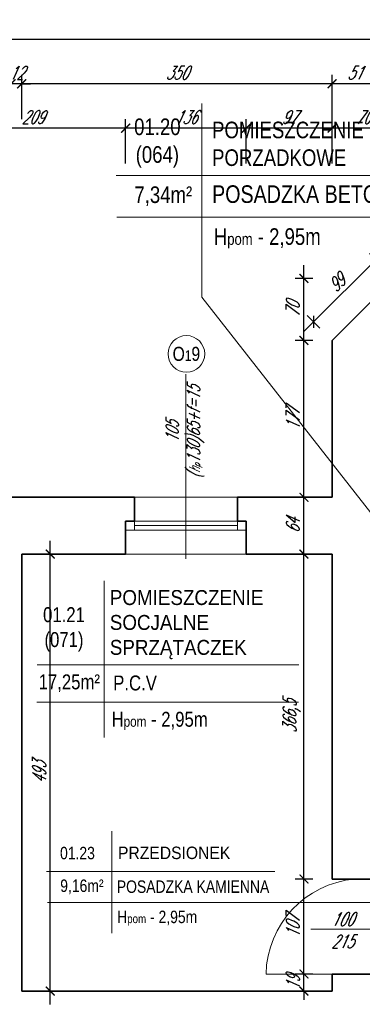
# Model space of a CAD drawing. Header units: millimetres. Extents: x 402 to 79005, y -7782 to 89952.
# Tile 211 of 256: x 24204 to 24590, y 36722 to 37833. Entities that reach past the tile are written whole.
import ezdxf

# ---------------------------------------------------------------- set-up
doc = ezdxf.new("R2010")
doc.units = ezdxf.units.MM
doc.header["$LTSCALE"] = 10
doc.layers.get('0').update_dxf_attribs({"lineweight": 0})
doc.layers.get('Defpoints').update_dxf_attribs({"color": 253})
for name, color, linetype, lineweight in [('01 parter - ściany', 253, 'Continuous', 35), ('03-01_okna', 253, 'Continuous', 15), ('03_drzwi', 253, 'Continuous', 15), ('04-1_widok', 253, 'Continuous', 5), ('05-01_wymiary', 253, 'Continuous', 5), ('05-03_opis', 253, 'Continuous', 5)]:
    doc.layers.add(name, color=color, linetype=linetype, lineweight=lineweight)
doc.styles.add('ariel', font='ARIAL.TTF', dxfattribs={"width": 0.8})
doc.styles.add('ariel_wym', font='simplex.shx', dxfattribs={"width": 0.65, "oblique": 25})
doc.dimstyles.new('ariel 50', dxfattribs={"dimtxt": 15, "dimasz": 10, "dimexe": 10, "dimexo": 0, "dimgap": 5, "dimtad": 1, "dimdec": 1, "dimrnd": 0.5, "dimtxsty": 'ariel_wym', "dimblk": 'ARCHTICK', "dimcen": 2.5, "dimdle": 15, "dimazin": 0, "dimtfac": 1, "dimtdec": 1, "dimtix": 1, "dimtmove": 0, "dimatfit": 3, "dimldrblk": 'DOT', "dimfxl": 0, "dimarcsym": 0})
doc.dimstyles.new('ariel 50 wnętrze', dxfattribs={"dimtxt": 15, "dimasz": 10, "dimexe": 10, "dimexo": 0, "dimgap": 5, "dimtad": 1, "dimdec": 1, "dimrnd": 0.5, "dimtxsty": 'ariel_wym', "dimblk": 'ARCHTICK', "dimcen": 2.5, "dimdle": 15, "dimazin": 0, "dimtfac": 1, "dimtdec": 1, "dimtix": 1, "dimtmove": 0, "dimatfit": 3, "dimldrblk": 'DOT', "dimfxl": 0, "dimarcsym": 0})

# ---------------------------------------------------------------- blocks, each defined once
blk = doc.blocks.new('_ArchTick')
at = {"color": 0, "linetype": 'ByBlock', "const_width": 0.15}
blk.add_lwpolyline([(-0.5, -0.5), (0.5, 0.5)], dxfattribs=at)
blk = doc.blocks.new('*D170')
at = {"layer": '05-01_wymiary', "color": 0, "lineweight": -2}
for p, q in [((24556.2, 37670.5), (24556.2, 37720.5)), ((24626.3, 37670.5), (24626.3, 37720.5)), ((24641.3, 37710.5), (24541.2, 37710.5))]:
    blk.add_line(p, q, dxfattribs=at)
at = {"layer": 'Defpoints', "color": 0}
for p in [(24556.2, 37710.5), (24626.3, 37541), (24556.2, 37471)]:
    blk.add_point(p, dxfattribs=at)
at = {"layer": '05-01_wymiary', "color": 0, "lineweight": -2, "xscale": 10, "yscale": 10, "zscale": 10, "rotation": 180}
blk.add_blockref('_ArchTick', (24556.2, 37710.5), dxfattribs=at)
at = {"layer": '05-01_wymiary', "color": 0, "lineweight": -2, "xscale": 10, "yscale": 10, "zscale": 10}
blk.add_blockref('_ArchTick', (24626.3, 37710.5), dxfattribs=at)
at = {"layer": '05-01_wymiary', "color": 0, "insert": (24591.2, 37723), "char_height": 15, "attachment_point": 5, "style": 'ariel_wym'}
blk.add_mtext('70', dxfattribs=at)
blk = doc.blocks.new('_Dot')
at = {"color": 0, "linetype": 'ByBlock', "lineweight": -2}
blk.add_line((-0.5, 0), (-1, 0), dxfattribs=at)
at = {"color": 0, "linetype": 'ByBlock', "const_width": 0.5}
blk.add_lwpolyline([(-0.25, 0, 1), (0.25, 0, 1)], format="xyb", close=True, dxfattribs=at)
blk = doc.blocks.new('*D171')
at = {"layer": '05-01_wymiary', "color": 0, "lineweight": -2}
for p, q in [((24459.4, 37670.5), (24459.4, 37720.5)), ((24556.2, 37670.5), (24556.2, 37720.5)), ((24571.2, 37710.5), (24444.4, 37710.5))]:
    blk.add_line(p, q, dxfattribs=at)
at = {"layer": 'Defpoints', "color": 0}
for p in [(24459.4, 37710.5), (24556.2, 37471), (24459.4, 37230)]:
    blk.add_point(p, dxfattribs=at)
at = {"layer": '05-01_wymiary', "color": 0, "lineweight": -2, "xscale": 10, "yscale": 10, "zscale": 10, "rotation": 180}
blk.add_blockref('_ArchTick', (24459.4, 37710.5), dxfattribs=at)
at = {"layer": '05-01_wymiary', "color": 0, "lineweight": -2, "xscale": 10, "yscale": 10, "zscale": 10}
blk.add_blockref('_ArchTick', (24556.2, 37710.5), dxfattribs=at)
at = {"layer": '05-01_wymiary', "color": 0, "insert": (24507.8, 37723), "char_height": 15, "attachment_point": 5, "style": 'ariel_wym'}
blk.add_mtext('97', dxfattribs=at)
blk = doc.blocks.new('*D172')
at = {"layer": '05-01_wymiary', "color": 0, "lineweight": -2}
for p, q in [((24323.4, 37670.5), (24323.4, 37720.5)), ((24459.4, 37670.5), (24459.4, 37720.5)), ((24474.4, 37710.5), (24308.4, 37710.5))]:
    blk.add_line(p, q, dxfattribs=at)
at = {"layer": 'Defpoints', "color": 0}
for p in [(24323.4, 37710.5), (24323.4, 37230), (24459.4, 37230)]:
    blk.add_point(p, dxfattribs=at)
at = {"layer": '05-01_wymiary', "color": 0, "lineweight": -2, "xscale": 10, "yscale": 10, "zscale": 10, "rotation": 180}
blk.add_blockref('_ArchTick', (24323.4, 37710.5), dxfattribs=at)
at = {"layer": '05-01_wymiary', "color": 0, "lineweight": -2, "xscale": 10, "yscale": 10, "zscale": 10}
blk.add_blockref('_ArchTick', (24459.4, 37710.5), dxfattribs=at)
at = {"layer": '05-01_wymiary', "color": 0, "insert": (24391.4, 37723), "char_height": 15, "attachment_point": 5, "style": 'ariel_wym'}
blk.add_mtext('136', dxfattribs=at)
blk = doc.blocks.new('*D173')
at = {"layer": '05-01_wymiary', "color": 0, "lineweight": -2}
for p, q in [((24114.2, 37670.5), (24114.2, 37720.5)), ((24323.4, 37670.5), (24323.4, 37720.5)), ((24338.4, 37710.5), (24099.2, 37710.5))]:
    blk.add_line(p, q, dxfattribs=at)
at = {"layer": 'Defpoints', "color": 0}
for p in [(24114.2, 37710.5), (24114.2, 37230), (24323.4, 37230)]:
    blk.add_point(p, dxfattribs=at)
at = {"layer": '05-01_wymiary', "color": 0, "lineweight": -2, "xscale": 10, "yscale": 10, "zscale": 10, "rotation": 180}
blk.add_blockref('_ArchTick', (24114.2, 37710.5), dxfattribs=at)
at = {"layer": '05-01_wymiary', "color": 0, "lineweight": -2, "xscale": 10, "yscale": 10, "zscale": 10}
blk.add_blockref('_ArchTick', (24323.4, 37710.5), dxfattribs=at)
at = {"layer": '05-01_wymiary', "color": 0, "insert": (24218.8, 37723), "char_height": 15, "attachment_point": 5, "style": 'ariel_wym'}
blk.add_mtext('209', dxfattribs=at)
blk = doc.blocks.new('*D182')
at = {"layer": '05-01_wymiary', "color": 0, "lineweight": -2}
for p, q in [((24556.2, 37720.5), (24556.2, 37770.5)), ((24607.2, 37720.5), (24607.2, 37770.5)), ((24622.2, 37760.5), (24541.2, 37760.5))]:
    blk.add_line(p, q, dxfattribs=at)
at = {"layer": 'Defpoints', "color": 0}
for p in [(24556.2, 37760.5), (24607.2, 37358), (24556.2, 37294)]:
    blk.add_point(p, dxfattribs=at)
at = {"layer": '05-01_wymiary', "color": 0, "lineweight": -2, "xscale": 10, "yscale": 10, "zscale": 10, "rotation": 180}
blk.add_blockref('_ArchTick', (24556.2, 37760.5), dxfattribs=at)
at = {"layer": '05-01_wymiary', "color": 0, "lineweight": -2, "xscale": 10, "yscale": 10, "zscale": 10}
blk.add_blockref('_ArchTick', (24607.2, 37760.5), dxfattribs=at)
at = {"layer": '05-01_wymiary', "color": 0, "insert": (24581.7, 37773), "char_height": 15, "attachment_point": 5, "style": 'ariel_wym'}
blk.add_mtext('51', dxfattribs=at)
blk = doc.blocks.new('*D183')
at = {"layer": '05-01_wymiary', "color": 0, "lineweight": -2}
for p, q in [((24206.2, 37720.5), (24206.2, 37770.5)), ((24556.2, 37720.5), (24556.2, 37770.5)), ((24571.2, 37760.5), (24191.2, 37760.5))]:
    blk.add_line(p, q, dxfattribs=at)
at = {"layer": 'Defpoints', "color": 0}
for p in [(24206.2, 37760.5), (24556.2, 37294), (24206.2, 37230)]:
    blk.add_point(p, dxfattribs=at)
at = {"layer": '05-01_wymiary', "color": 0, "lineweight": -2, "xscale": 10, "yscale": 10, "zscale": 10, "rotation": 180}
blk.add_blockref('_ArchTick', (24206.2, 37760.5), dxfattribs=at)
at = {"layer": '05-01_wymiary', "color": 0, "lineweight": -2, "xscale": 10, "yscale": 10, "zscale": 10}
blk.add_blockref('_ArchTick', (24556.2, 37760.5), dxfattribs=at)
at = {"layer": '05-01_wymiary', "color": 0, "insert": (24381.2, 37773), "char_height": 15, "attachment_point": 5, "style": 'ariel_wym'}
blk.add_mtext('350', dxfattribs=at)
blk = doc.blocks.new('*D184')
at = {"layer": '05-01_wymiary', "color": 0, "lineweight": -2}
for p, q in [((24194.2, 37720.5), (24194.2, 37770.5)), ((24206.2, 37720.5), (24206.2, 37770.5)), ((24194.2, 37760.5), (24184.2, 37760.5)), ((24206.2, 37760.5), (24194.2, 37760.5)), ((24206.2, 37760.5), (24216.2, 37760.5))]:
    blk.add_line(p, q, dxfattribs=at)
at = {"layer": 'Defpoints', "color": 0}
for p in [(24194.2, 37760.5), (24194.2, 37230), (24206.2, 37230)]:
    blk.add_point(p, dxfattribs=at)
at = {"layer": '05-01_wymiary', "color": 0, "lineweight": -2, "xscale": 10, "yscale": 10, "zscale": 10}
blk.add_blockref('_ArchTick', (24194.2, 37760.5), dxfattribs=at)
at = {"layer": '05-01_wymiary', "color": 0, "lineweight": -2, "xscale": 10, "yscale": 10, "zscale": 10, "rotation": 180}
blk.add_blockref('_ArchTick', (24206.2, 37760.5), dxfattribs=at)
at = {"layer": '05-01_wymiary', "color": 0, "insert": (24200.2, 37773), "char_height": 15, "attachment_point": 5, "style": 'ariel_wym'}
blk.add_mtext('12', dxfattribs=at)
blk = doc.blocks.new('*D185')
at = {"layer": '05-01_wymiary', "color": 0, "lineweight": -2}
for p, q in [((23893.7, 37720.5), (23893.7, 37770.5)), ((24194.2, 37720.5), (24194.2, 37770.5)), ((24209.2, 37760.5), (23878.7, 37760.5))]:
    blk.add_line(p, q, dxfattribs=at)
at = {"layer": 'Defpoints', "color": 0}
for p in [(23893.7, 37760.5), (23893.7, 37254.1), (24194.2, 37230)]:
    blk.add_point(p, dxfattribs=at)
at = {"layer": '05-01_wymiary', "color": 0, "lineweight": -2, "xscale": 10, "yscale": 10, "zscale": 10, "rotation": 180}
blk.add_blockref('_ArchTick', (23893.7, 37760.5), dxfattribs=at)
at = {"layer": '05-01_wymiary', "color": 0, "lineweight": -2, "xscale": 10, "yscale": 10, "zscale": 10}
blk.add_blockref('_ArchTick', (24194.2, 37760.5), dxfattribs=at)
at = {"layer": '05-01_wymiary', "color": 0, "insert": (24043.9, 37774.4), "char_height": 15, "attachment_point": 5, "style": 'ariel_wym'}
blk.add_mtext('300,5', dxfattribs=at)
blk = doc.blocks.new('*D186')
at = {"layer": '05-01_wymiary', "color": 0, "lineweight": -2}
for p, q in [((23893.7, 37770.5), (23893.7, 37820.5)), ((25992.7, 37770.5), (25992.7, 37820.5)), ((26007.7, 37810.5), (23878.7, 37810.5))]:
    blk.add_line(p, q, dxfattribs=at)
at = {"layer": 'Defpoints', "color": 0, "lineweight": 0}
for p in [(23893.7, 37810.5), (23893.7, 37254.1), (25992.7, 37219.1)]:
    blk.add_point(p, dxfattribs=at)
at = {"layer": '05-01_wymiary', "color": 0, "lineweight": -2, "xscale": 10, "yscale": 10, "zscale": 10, "rotation": 180}
blk.add_blockref('_ArchTick', (23893.7, 37810.5), dxfattribs=at)
at = {"layer": '05-01_wymiary', "color": 0, "lineweight": -2, "xscale": 10, "yscale": 10, "zscale": 10}
blk.add_blockref('_ArchTick', (25992.7, 37810.5), dxfattribs=at)
at = {"layer": '05-01_wymiary', "color": 0, "insert": (24943.2, 37823), "char_height": 15, "attachment_point": 5, "style": 'ariel_wym'}
blk.add_mtext('2099', dxfattribs=at)
blk = doc.blocks.new('*D831')
at = {"layer": '05-01_wymiary', "color": 0, "lineweight": -2}
for p, q in [((24524.5, 36756.2), (24524.5, 36766.2)), ((24534.5, 36756.2), (24514.5, 36756.2)), ((24524.5, 36737), (24524.5, 36756.2)), ((24534.5, 36737), (24514.5, 36737)), ((24524.5, 36737), (24524.5, 36727))]:
    blk.add_line(p, q, dxfattribs=at)
at = {"layer": 'Defpoints', "color": 0}
for p in [(24524.5, 36756.2), (24556.2, 36756.2), (24556.2, 36737)]:
    blk.add_point(p, dxfattribs=at)
at = {"layer": '05-01_wymiary', "color": 0, "lineweight": -2, "xscale": 10, "yscale": 10, "zscale": 10}
for p, rotation in [((24524.5, 36756.2), 270), ((24524.5, 36737), 90)]:
    blk.add_blockref('_ArchTick', p, dxfattribs=dict(at, rotation=rotation))
at = {"layer": '05-01_wymiary', "color": 0, "insert": (24512, 36746.6), "char_height": 15, "attachment_point": 5, "rotation": 90, "style": 'ariel_wym'}
blk.add_mtext('19', dxfattribs=at)
blk = doc.blocks.new('*D832')
at = {"layer": '05-01_wymiary', "color": 0, "lineweight": -2}
for p, q in [((24524.5, 36741.2), (24524.5, 36878.4)), ((24534.5, 36863.4), (24514.5, 36863.4)), ((24534.5, 36756.2), (24514.5, 36756.2))]:
    blk.add_line(p, q, dxfattribs=at)
at = {"layer": 'Defpoints', "color": 0}
for p in [(24524.5, 36863.4), (24556.2, 36863.4), (24556.2, 36756.2)]:
    blk.add_point(p, dxfattribs=at)
at = {"layer": '05-01_wymiary', "color": 0, "lineweight": -2, "xscale": 10, "yscale": 10, "zscale": 10}
for p, rotation in [((24524.5, 36863.4), 90), ((24524.5, 36756.2), 270)]:
    blk.add_blockref('_ArchTick', p, dxfattribs=dict(at, rotation=rotation))
at = {"layer": '05-01_wymiary', "color": 0, "insert": (24512, 36809.8), "char_height": 15, "attachment_point": 5, "rotation": 90, "style": 'ariel_wym'}
blk.add_mtext('107', dxfattribs=at)
blk = doc.blocks.new('*D833')
at = {"layer": '05-01_wymiary', "color": 0, "lineweight": -2}
for p, q in [((24524.5, 36848.4), (24524.5, 37245)), ((24534.5, 37230), (24514.5, 37230)), ((24534.5, 36863.4), (24514.5, 36863.4))]:
    blk.add_line(p, q, dxfattribs=at)
at = {"layer": 'Defpoints', "color": 0}
for p in [(24524.5, 37230), (24556.2, 37230), (24556.2, 36863.4)]:
    blk.add_point(p, dxfattribs=at)
at = {"layer": '05-01_wymiary', "color": 0, "lineweight": -2, "xscale": 10, "yscale": 10, "zscale": 10}
for p, rotation in [((24524.5, 37230), 90), ((24524.5, 36863.4), 270)]:
    blk.add_blockref('_ArchTick', p, dxfattribs=dict(at, rotation=rotation))
at = {"layer": '05-01_wymiary', "color": 0, "insert": (24510.6, 37046.7), "char_height": 15, "attachment_point": 5, "rotation": 90, "style": 'ariel_wym'}
blk.add_mtext('366,5', dxfattribs=at)
blk = doc.blocks.new('*D834')
at = {"layer": '05-01_wymiary', "color": 0, "lineweight": -2}
for p, q in [((24524.5, 37215), (24524.5, 37309)), ((24534.5, 37294), (24514.5, 37294)), ((24534.5, 37230), (24514.5, 37230))]:
    blk.add_line(p, q, dxfattribs=at)
at = {"layer": 'Defpoints', "color": 0}
for p in [(24524.5, 37294), (24556.2, 37294), (24556.2, 37230)]:
    blk.add_point(p, dxfattribs=at)
at = {"layer": '05-01_wymiary', "color": 0, "lineweight": -2, "xscale": 10, "yscale": 10, "zscale": 10}
for p, rotation in [((24524.5, 37294), 90), ((24524.5, 37230), 270)]:
    blk.add_blockref('_ArchTick', p, dxfattribs=dict(at, rotation=rotation))
at = {"layer": '05-01_wymiary', "color": 0, "insert": (24512, 37262), "char_height": 15, "attachment_point": 5, "rotation": 90, "style": 'ariel_wym'}
blk.add_mtext('64', dxfattribs=at)
blk = doc.blocks.new('*D835')
at = {"layer": '05-01_wymiary', "color": 0, "lineweight": -2}
for p, q in [((24524.5, 37279), (24524.5, 37486)), ((24534.5, 37471), (24514.5, 37471)), ((24534.5, 37294), (24514.5, 37294))]:
    blk.add_line(p, q, dxfattribs=at)
at = {"layer": 'Defpoints', "color": 0}
for p in [(24524.5, 37471), (24556.2, 37471), (24556.2, 37294)]:
    blk.add_point(p, dxfattribs=at)
at = {"layer": '05-01_wymiary', "color": 0, "lineweight": -2, "xscale": 10, "yscale": 10, "zscale": 10}
for p, rotation in [((24524.5, 37471), 90), ((24524.5, 37294), 270)]:
    blk.add_blockref('_ArchTick', p, dxfattribs=dict(at, rotation=rotation))
at = {"layer": '05-01_wymiary', "color": 0, "insert": (24512, 37382.5), "char_height": 15, "attachment_point": 5, "rotation": 90, "style": 'ariel_wym'}
blk.add_mtext('177', dxfattribs=at)
blk = doc.blocks.new('*D836')
at = {"layer": '05-01_wymiary', "color": 0, "lineweight": -2}
for p, q in [((24524.5, 37456), (24524.5, 37556)), ((24534.5, 37541), (24514.5, 37541)), ((24534.5, 37471), (24514.5, 37471))]:
    blk.add_line(p, q, dxfattribs=at)
at = {"layer": 'Defpoints', "color": 0}
for p in [(24524.5, 37541), (24626.3, 37541), (24556.2, 37471)]:
    blk.add_point(p, dxfattribs=at)
at = {"layer": '05-01_wymiary', "color": 0, "lineweight": -2, "xscale": 10, "yscale": 10, "zscale": 10}
for p, rotation in [((24524.5, 37541), 90), ((24524.5, 37471), 270)]:
    blk.add_blockref('_ArchTick', p, dxfattribs=dict(at, rotation=rotation))
at = {"layer": '05-01_wymiary', "color": 0, "insert": (24512, 37506), "char_height": 15, "attachment_point": 5, "rotation": 90, "style": 'ariel_wym'}
blk.add_mtext('70', dxfattribs=at)
blk = doc.blocks.new('*D837')
at = {"layer": '05-01_wymiary', "color": 0, "lineweight": -2}
for p, q in [((24615.9, 37572.6), (24524.6, 37481.4)), ((24612.3, 37554.9), (24598.2, 37569.1)), ((24542.3, 37484.9), (24528.2, 37499.1))]:
    blk.add_line(p, q, dxfattribs=at)
at = {"layer": 'Defpoints', "color": 0}
for p in [(24626.2, 37541), (24535.3, 37492), (24556.2, 37471)]:
    blk.add_point(p, dxfattribs=at)
at = {"layer": '05-01_wymiary', "color": 0, "lineweight": -2, "xscale": 10, "yscale": 10, "zscale": 10}
for p, rotation in [((24605.3, 37562), 44.99999999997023), ((24535.3, 37492), 224.9999999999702)]:
    blk.add_blockref('_ArchTick', p, dxfattribs=dict(at, rotation=rotation))
at = {"layer": '05-01_wymiary', "color": 0, "insert": (24561.4, 37535.8), "char_height": 15, "attachment_point": 5, "rotation": 45, "style": 'ariel_wym'}
blk.add_mtext('99', dxfattribs=at)
blk = doc.blocks.new('*D401')
at = {"layer": '05-01_wymiary', "color": 0, "lineweight": -2}
for p, q in [((24238.4, 36722), (24238.4, 37245)), ((24228.4, 37230), (24248.4, 37230)), ((24228.4, 36737), (24248.4, 36737))]:
    blk.add_line(p, q, dxfattribs=at)
at = {"layer": 'Defpoints', "color": 0}
for p in [(24206.2, 37230), (24238.4, 37230), (24206.2, 36737)]:
    blk.add_point(p, dxfattribs=at)
at = {"layer": '05-01_wymiary', "color": 0, "lineweight": -2, "xscale": 10, "yscale": 10, "zscale": 10}
for p, rotation in [((24238.4, 37230), 90), ((24238.4, 36737), 270)]:
    blk.add_blockref('_ArchTick', p, dxfattribs=dict(at, rotation=rotation))
at = {"layer": '05-01_wymiary', "color": 0, "insert": (24225.9, 36983.5), "char_height": 15, "attachment_point": 5, "rotation": 90, "style": 'ariel_wym'}
blk.add_mtext('493', dxfattribs=at)

msp = doc.modelspace()

# ---------------------------------------------------------------- linework, layer by layer
at = {"layer": '01 parter - ściany'}
for p, q in [((24556.21, 37471.05), (24626.21, 37541.05)), ((24556.21, 37471.05), (24556.21, 37294.05)), ((24333.39, 37294.05), (24104.22, 37294.05)), ((24333.39, 37294.07), (24333.39, 37267.07)), ((24556.21, 37294.05), (24449.41, 37294.05)), ((24449.41, 37294.05), (24449.41, 37267.05)), ((24323.42, 37230.05), (24323.42, 37267.07)), ((24333.39, 37267.07), (24323.42, 37267.07)), ((24459.38, 37267.07), (24449.41, 37267.07)), ((24459.42, 37230.05), (24459.41, 37267.05)), ((24459.42, 37230.05), (24459.41, 37267.05)), ((24323.42, 37230.05), (24206.21, 37230.05)), ((24206.21, 37230.05), (24206.21, 36737.05)), ((24556.21, 37230.05), (24459.42, 37230.05)), ((24556.21, 37230.05), (24556.21, 36863.4)), ((24556.21, 36863.4), (24607.21, 36863.4)), ((24556.21, 36756.22), (24556.21, 36737.05)), ((24556.21, 36756.22), (24607.21, 36756.22)), ((24556.21, 36737.05), (24206.21, 36737.05))]:
    msp.add_line(p, q, dxfattribs=at)
at = {"layer": '03-01_okna', "linetype": 'Continuous', "lineweight": 0}
for p, q in [((24333.39, 37294.05), (24449.41, 37294.05)), ((24459.41, 37257.05), (24323.42, 37257.07)), ((24449.41, 37267.05), (24333.39, 37267.07)), ((24333.39, 37267.07), (24333.39, 37257.07)), ((24449.41, 37262.05), (24333.39, 37262.07)), ((24449.41, 37267.05), (24449.41, 37257.05))]:
    msp.add_line(p, q, dxfattribs=at)
at = {"layer": '03_drzwi'}
for p, q in [((24600.75, 36806.8), (24532.11, 36806.82)), ((24481.71, 36756.22), (24581.71, 36756.22))]:
    msp.add_line(p, q, dxfattribs=at)
msp.add_arc((24591.74, 36753.75), 110.1, 95.22769, 178.71372, dxfattribs=at)
at = {"layer": '04-1_widok'}
msp.add_line((24323.42, 37230.05), (24459.42, 37230.05), dxfattribs=at)
at = {"layer": '05-03_opis'}
for p, q in [((24409.41, 37738.28), (24409.41, 37519.92)), ((24312.86, 37656.96), (24679.84, 37656.96)), ((24313.31, 37610.13), (24679.65, 37610.13)), ((24409.41, 37519.92), (24721.42, 37121.12)), ((24299.09, 37199.62), (24299.09, 37022.91)), ((24223.7, 37105.06), (24518.79, 37105.06)), ((24223.4, 37063.04), (24518.31, 37063.04)), ((24307.97, 36917.43), (24307.97, 36802.2)), ((24234.35, 36871.87), (24491.56, 36871.87)), ((24235.49, 36836.85), (24647.37, 36836.85))]:
    msp.add_line(p, q, dxfattribs=at)
at = {"layer": '05-03_opis', "lineweight": 0}
msp.add_line((24391.4, 37224.68), (24391.4, 37433.08), dxfattribs=at)
msp.add_circle((24391.9, 37455.77), 20.69, dxfattribs=at)

# ---------------------------------------------------------------- texts
at = {"layer": '03_drzwi', "insert": (24555.21, 36785.46), "char_height": 15, "width": 160.5905, "attachment_point": 7, "rotation": 0.0085, "style": 'ariel_wym'}
msp.add_mtext('100\\P215', dxfattribs=at)
at = {"layer": '05-03_opis', "style": 'ariel'}
for s, insert, char_height, width, attachment_point in [('{\\fArial|b0|i0|c238|p34;01.20\\P(064)}', (24359.18, 37693.6), 18.7387, 87.1301, 5), ('POMIESZCZENIE \\PPORZADKOWE', (24420.89, 37692.7), 18.7387, 258.2312, 4), (' POSADZKA BETONOWA', (24414.71, 37635.94), 19.8396, 273.4023, 4), ('{\\fArial|b0|i0|c238|p34;7,34m²}', (24365.85, 37633.69), 18.7387, 87.1301, 5), ('{\\fArial|b0|i0|c238|p34; H\\H0.7x;pom\\H1.429x; - 2,95m}', (24417.08, 37586.2), 18.7387, 258.2312, 4), ('\\W0.9;{\\fArial|b0|i0|c238|p34;POMIESZCZENIE \\PSOCJALNE\\PSPRZĄTACZEK}', (24305.55, 37150.35), 16.8648, 337.5404, 4), ('{\\fArial|b0|i0|c238|p34;01.21\\P(071)}', (24253.88, 37145.05), 16.8648, 78.4171, 5), ('{\\fArial|b0|i0|c238|p34;17,25m²}', (24259.89, 37084.25), 16.8648, 78.4171, 5), ('P.C.V', (24309.42, 37084.44), 16.865, 232.4081, 4), ('{\\fArial|b0|i0|c238|p34; H\\H0.7x;pom\\H1.429x; - 2,95m}', (24302.31, 37041.83), 16.8648, 232.4081, 4), ('{\\fArial|b0|i0|c238|p34;01.23}', (24269.08, 36892.58), 14.054, 65.3476, 5), ('\\W0.9;{\\fArial|b0|i0|c238|p34;PRZEDSIONEK}', (24314.79, 36892.82), 14.054, 213.9825, 4), ('POSADZKA KAMIENNA', (24313.47, 36854.69), 14.054, 193.6734, 4), ('{\\fArial|b0|i0|c238|p34;9,16m²}', (24274.09, 36854.52), 14.054, 65.3476, 5), ('{\\fArial|b0|i0|c238|p34; H\\H0.7x;pom\\H1.429x; - 2,95m}', (24309.44, 36819.18), 14.054, 193.6734, 4)]:
    msp.add_mtext(s, dxfattribs=dict(at, insert=insert, char_height=char_height, width=width, attachment_point=attachment_point))
at = {"layer": '05-03_opis', "lineweight": 0, "insert": (24391.9, 37455.77), "char_height": 15.84, "width": 75.1935, "attachment_point": 5, "style": 'ariel'}
msp.add_mtext('O{\\H0.7576x;1}9', dxfattribs=at)
at = {"layer": '05-03_opis', "lineweight": 0, "insert": (24390.32, 37367.92), "char_height": 14.4, "width": 62.6613, "attachment_point": 5, "rotation": 90, "style": 'ariel_wym'}
msp.add_mtext('105\\P({\\H0.8333x;h\\H0.6x;p}130)65+f=15', dxfattribs=at)

# ---------------------------------------------------------------- dimensions: what is measured, and where the dimension line sits
at = {"layer": '05-01_wymiary'}
dim = msp.add_linear_dim(base=(23893.65, 37810.51), p1=(25992.65, 37219.12), p2=(23893.65, 37254.11), dimstyle='ariel 50', dxfattribs=at)
dim.commit()
dim.dimension.update_dxf_attribs({"geometry": '*D186', "text_midpoint": (24943.15, 37823.01)})
for base, p1, p2, picture, middle in [((23893.65, 37760.51), (24194.21, 37230.05), (23893.65, 37254.11), '*D185', (24043.93, 37774.44)), ((24194.21, 37760.51), (24206.21, 37230.05), (24194.21, 37230.05), '*D184', (24200.21, 37773.01)), ((24206.21, 37760.51), (24556.21, 37294.05), (24206.21, 37230.05), '*D183', (24381.21, 37773.01)), ((24556.21, 37760.51), (24607.21, 37358.05), (24556.21, 37294.05), '*D182', (24581.71, 37773.01)), ((24114.22, 37710.51), (24323.42, 37230.05), (24114.22, 37230.05), '*D173', (24218.82, 37723.01)), ((24323.42, 37710.51), (24459.42, 37230.05), (24323.42, 37230.05), '*D172', (24391.42, 37723.01)), ((24459.42, 37710.51), (24556.21, 37471.05), (24459.42, 37230.05), '*D171', (24507.81, 37723.01)), ((24556.21252444, 37710.51126776), (24626.26252444, 37541.04652175), (24556.21252444, 37471.04652175), '*D170', (24591.23752444, 37723.01126776))]:
    dim = msp.add_linear_dim(base=base, p1=p1, p2=p2, dimstyle='ariel 50', override={"dimtmove": 1}, dxfattribs=at)
    dim.commit()
    dim.dimension.update_dxf_attribs({"geometry": picture, "text_midpoint": middle})
dim = msp.add_aligned_dim(p1=(24626.21, 37541.05), p2=(24556.21, 37471.05), distance=-29.64, dimstyle='ariel 50 wnętrze', dxfattribs=at)
dim.commit()
dim.dimension.update_dxf_attribs({"geometry": '*D837', "text_midpoint": (24561.42, 37535.84)})
for base, p1, p2, picture, middle in [((24524.5, 37541.05), (24556.21, 37471.05), (24626.26, 37541.05), '*D836', (24512, 37506.05)), ((24524.5, 37471.05), (24556.21, 37294.05), (24556.21, 37471.05), '*D835', (24512, 37382.55)), ((24524.5, 37294.05), (24556.21, 37230.05), (24556.21, 37294.05), '*D834', (24512, 37262.05)), ((24524.4974, 37230.0465), (24556.2125, 36863.3956), (24556.2125, 37230.0465), '*D833', (24510.5688, 37046.7211)), ((24524.5, 36863.4), (24556.21, 36756.22), (24556.21, 36863.4), '*D832', (24512, 36809.81))]:
    dim = msp.add_linear_dim(base=base, p1=p1, p2=p2, angle=90, dimstyle='ariel 50 wnętrze', override={"dimtmove": 1}, dxfattribs=at)
    dim.commit()
    dim.dimension.update_dxf_attribs({"geometry": picture, "text_midpoint": middle})
for base, p1, p2, picture, middle in [((24238.37, 37230.05), (24206.21, 36737.05), (24206.21, 37230.05), '*D401', (24225.87, 36983.55)), ((24524.5, 36756.22), (24556.21, 36737.05), (24556.21, 36756.22), '*D831', (24512, 36746.64))]:
    dim = msp.add_linear_dim(base=base, p1=p1, p2=p2, angle=90, dimstyle='ariel 50 wnętrze', dxfattribs=at)
    dim.commit()
    dim.dimension.update_dxf_attribs({"geometry": picture, "text_midpoint": middle})

doc.saveas('drawing.dxf')
